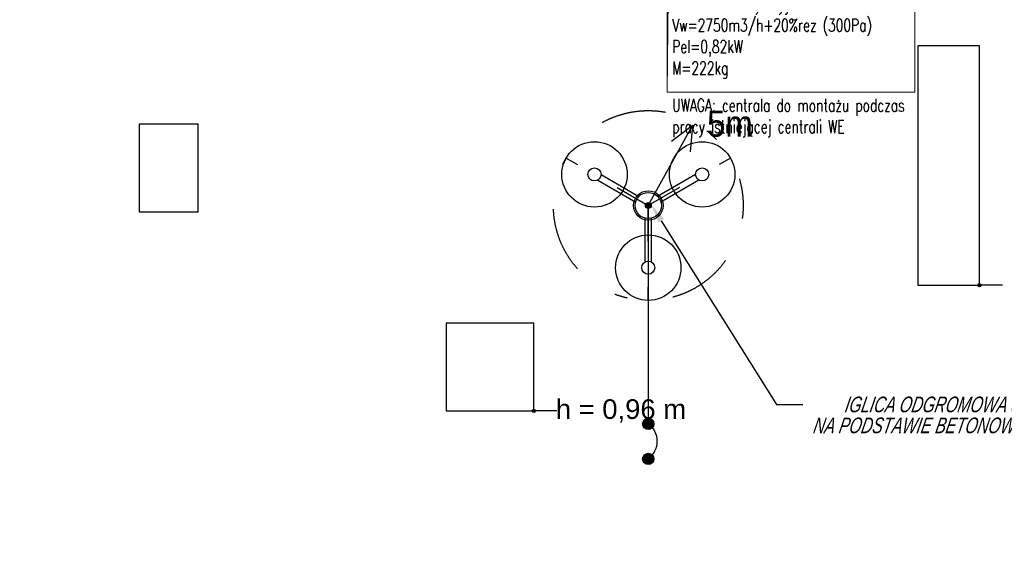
# Model space of a CAD drawing. Header units: millimetres. Extents: x -3034 to 546681, y -100001 to 133386.
# Tile 15 of 173: x 53732 to 61256, y -6096 to -2096. Entities that reach past the tile are written whole.
import ezdxf
from ezdxf import colors
from ezdxf.entities.mleader import LeaderData, LeaderLine
from ezdxf.math import Vec2, Vec3

# ---------------------------------------------------------------- set-up
doc = ezdxf.new("R2010")
doc.units = ezdxf.units.MM
doc.set_wipeout_variables(frame=1)
for name, pattern in [('ACAD_ISO03W100', [150, 60, -90]), ('DDS_LT8', [259.999998, 20, -69.999999, 100, -69.999999]), ('Wipeout_Contour', [1000, 0, -1000])]:
    doc.linetypes.add(name, pattern=pattern)
for name, color, linetype in [('ELEK CIENKIE', 80, 'Continuous'), ('ELEK ODGROMÓWKA', 214, 'Continuous'), ('ELEK OPIS', 140, 'Continuous'), ('Linia', 252, 'Continuous'), ('Słup', 252, 'Continuous'), ('Tekst', 252, 'Continuous')]:
    doc.layers.add(name, color=color, linetype=linetype)
doc.layers.add('HVAC_WENTYLACJA_ETYKIETY', color=3, linetype='Continuous', lineweight=18)
doc.layers.add('PAB - opisy ogólne', color=7, linetype='Continuous', lineweight=18)
doc.styles.add('Arial', font='arial.ttf')
doc.styles.add('ROMANS-ITALIC', font='ariali.ttf', dxfattribs={"width": 0.7, "oblique": 12})
doc.styles.get("Standard").update_dxf_attribs({"font": 'arial.ttf'})
doc.styles.add('Times new roman', font='arial.ttf')

# ---------------------------------------------------------------- blocks, each defined once
blk = doc.blocks.new('A$C67C5DD4D')
at = {"layer": 'Tekst', "insert": (26699.2, 20658.3), "char_height": 150, "attachment_point": 2, "style": 'Times new roman'}
blk.add_mtext('\\A1;{\\fArial|b0|i0|c0|p38;h = 0,96 m}', dxfattribs=at)
at = {"color": 254, "linetype": 'Wipeout_Contour', "lineweight": 0, "ltscale": 522636.766043}
blk.add_wipeout([(28968.5, 21529.5), (29438.5, 21529.5), (29438.5, 23359.5), (28968.5, 23359.5)], dxfattribs=at).dxf.layer = 'Słup'
at = {"color": 254, "linetype": 'Wipeout_Contour', "lineweight": 0, "ltscale": 545506.807635}
blk.add_wipeout([(23018.5, 22090), (23468.5, 22090), (23468.5, 22760), (23018.5, 22760)], dxfattribs=at).dxf.layer = 'Słup'
at = {"color": 254, "linetype": 'Wipeout_Contour', "lineweight": 0, "ltscale": 534413.620681}
blk.add_wipeout([(25363.5, 20570), (26033.5, 20570), (26033.5, 21240), (25363.5, 21240)], dxfattribs=at).dxf.layer = 'Słup'
at = {"layer": 'Linia', "linetype": 'Continuous'}
for points in [[(29451, 21529.5), (29450.1, 21534.3), (29447.4, 21538.3), (29443.3, 21541.1), (29438.5, 21542), (29433.7, 21541.1), (29429.7, 21538.3), (29427, 21534.3), (29426, 21529.5), (29427, 21524.7), (29429.7, 21520.7), (29433.7, 21518), (29438.5, 21517), (29443.3, 21518), (29447.4, 21520.7), (29450.1, 21524.7)], [(26046, 20570), (26045.1, 20574.8), (26042.4, 20578.8), (26038.3, 20581.5), (26033.5, 20582.5), (26028.7, 20581.5), (26024.7, 20578.8), (26022, 20574.8), (26021, 20570), (26022, 20565.2), (26024.7, 20561.2), (26028.7, 20558.5), (26033.5, 20557.5), (26038.3, 20558.5), (26042.4, 20561.2), (26045.1, 20565.2)]]:
    blk.add_hatch(color=256, dxfattribs=at).paths.add_polyline_path(points)
at = {"layer": 'Linia'}
for p, q in [((29615.3, 21529.5), (29451, 21529.5)), ((26210.3, 20570), (26046, 20570))]:
    blk.add_line(p, q, dxfattribs=at)
for centre in [(29438.5, 21529.5), (26033.5, 20570)]:
    blk.add_circle(centre, 12.5, dxfattribs=at)
at = {"layer": 'Słup'}
for p, q in [((29438.5, 23359.5), (28968.5, 23359.5)), ((28968.5, 23359.5), (28968.5, 21529.5)), ((29438.5, 21529.5), (29438.5, 23359.5)), ((23468.5, 22760), (23018.5, 22760)), ((23018.5, 22760), (23018.5, 22090)), ((23468.5, 22090), (23468.5, 22760)), ((23018.5, 22090), (23468.5, 22090)), ((28968.5, 21529.5), (29438.5, 21529.5)), ((26033.5, 21240), (25363.5, 21240)), ((25363.5, 21240), (25363.5, 20570)), ((26033.5, 20570), (26033.5, 21240)), ((25363.5, 20570), (26033.5, 20570))]:
    blk.add_line(p, q, dxfattribs=at)
blk = doc.blocks.new('spód iglica')
at = {"layer": 'ELEK ODGROMÓWKA', "color": 7, "linetype": 'DDS_LT8'}
for p in [(-10292.7, 36525.1), (-10041.6, 36525.1), (-10167.2, 36307.6)]:
    blk.add_line(p, (-10167.2, 36452.6), dxfattribs=at)
at = {"layer": 'ELEK ODGROMÓWKA', "color": 7}
for p, q in [((-10244.4, 36491.4), (-10186.4, 36457.9)), ((-10239.4, 36500.1), (-10181.4, 36466.6)), ((-10094.9, 36500.1), (-10152.9, 36466.6)), ((-10089.9, 36491.4), (-10147.9, 36457.9)), ((-10172.2, 36366.3), (-10172.2, 36433.2)), ((-10162.2, 36366.3), (-10162.2, 36433.2))]:
    blk.add_line(p, q, dxfattribs=at)
at = {"layer": 'ELEK ODGROMÓWKA', "color": 7, "linetype": 'DDS_LT8'}
blk.add_circle((-10167.2, 36452.6), 145, dxfattribs=at)
at = {"layer": 'ELEK ODGROMÓWKA', "color": 7}
for centre, radius in [((-10249.4, 36500.1), 50), ((-10084.9, 36500.1), 50), ((-10249.4, 36500.1), 10), ((-10084.9, 36500.1), 10), ((-10167.2, 36452.6), 20), ((-10167.2, 36357.6), 50), ((-10167.2, 36357.6), 10)]:
    blk.add_circle(centre, radius, dxfattribs=at)
blk = doc.blocks.new('iglica')
at = {"layer": 'ELEK ODGROMÓWKA'}
blk.add_hatch(color=256, dxfattribs=at).paths.add_polyline_path([(1043.59, -4064.29, 1), (1039.09, -4064.29, 1)])
for p, q in [((1041.34, -4064.29), (1075.18, -4003.1)), ((1075.18, -4003.1), (1059.04, -4015.3)), ((1075.18, -4003.1), (1073.42, -4023.25))]:
    blk.add_line(p, q, dxfattribs=at)
for radius in [11.25, 2.25]:
    blk.add_circle((1041.34, -4064.29), radius, dxfattribs=at)
blk = doc.blocks.new('iglice')
at = {"layer": 'ELEK ODGROMÓWKA'}
h = blk.add_hatch(color=256, dxfattribs=at)
h.dxf.hatch_style = 1
h.paths.add_polyline_path([(-52757, 19059.8, -1), (-52843.7, 19059.8, -1)])
h = blk.add_hatch(color=256, dxfattribs=at)
h.dxf.hatch_style = 1
h.paths.add_polyline_path([(-52757, 18792.8, -1), (-52843.7, 18792.8, -1)])
at = {"layer": 'ELEK CIENKIE', "color": 232, "linetype": 'ACAD_ISO03W100', "ltscale": 3}
blk.add_circle((-52800.3, 20728.8), 7540, dxfattribs=at)
at = {"layer": 'ELEK ODGROMÓWKA'}
blk.add_line((-52800.3, 20728.8), (-52800.3, 19059.8), dxfattribs=at)
for centre in [(-52800.3, 19059.8), (-52800.3, 18792.8)]:
    blk.add_circle(centre, 43.4, dxfattribs=at)
at = {"layer": 'ELEK ODGROMÓWKA', "ltscale": 0.5}
blk.add_arc((-52897.9, 18928.2), 166.2, 306.54512, 53.45488, dxfattribs=at)
at = {"layer": 'ELEK ODGROMÓWKA', "xscale": 5, "yscale": 5, "zscale": 5}
blk.add_blockref('spód iglica', (-1964.5, -161534.2), dxfattribs=at)
at = {"layer": 'ELEK ODGROMÓWKA', "ltscale": 0.2, "xscale": 10, "yscale": 10, "zscale": 10}
blk.add_blockref('iglica', (-63213.7, 61371.7), dxfattribs=at)
at = {"layer": 'ELEK OPIS', "style": 'Arial', "width": 0.9}
blk.add_text('5m', height=200, dxfattribs=at).set_placement((-52351.5, 21254.4))

msp = doc.modelspace()

# ---------------------------------------------------------------- block references
msp.add_blockref('A$C67C5DD4D', (31627.445, -25653.943))

# ---------------------------------------------------------------- next in the draw order: linework, layer by layer
at = {"layer": 'HVAC_WENTYLACJA_ETYKIETY'}
msp.add_line((58680.412, -2649.117), (58719.035, 778.82), dxfattribs=at)
msp.add_lwpolyline([(58680.412, -1902.195), (60571.42, -1902.195), (60571.42, -2649.117), (58680.412, -2649.117)], close=True, dxfattribs=at)

# ---------------------------------------------------------------- next in the draw order: block references
at = {"layer": 'ELEK ODGROMÓWKA'}
msp.add_blockref('iglice', (111335.99, -24243.943), dxfattribs=at)

# ---------------------------------------------------------------- next in the draw order: texts
at = {"layer": 'HVAC_WENTYLACJA_ETYKIETY', "char_height": 98, "width": 2365.26028, "attachment_point": 1}
for s, insert in [('\\Fromans|c238;\\W0.7;Centrala wentylacyjna WE\\PVw=2750m3/h+20%rez (300Pa)\\PPel=0,82kW\\PM=222kg', (58718.386, -1925.295)), ('\\Fromans|c238;\\W0.7;UWAGA: centrala do montażu podczas \\Ppracy istniejącej centrali WE', (58718.386, -2699.988))]:
    msp.add_mtext(s, dxfattribs=dict(at, insert=insert))

# ---------------------------------------------------------------- next in the draw order: leaders
at = {"layer": 'PAB - opisy ogólne'}
ml = msp.add_multileader_mtext('Standard', dxfattribs=at)
ml.set_content('IGLICA ODGROMOWA 5m \\PNA PODSTAWIE BETONOWEJ', color=256, style='ROMANS-ITALIC')
ml.set_leader_properties()
ml.build(insert=Vec2(0, 0))
ml.multileader.update_dxf_attribs({"has_text_frame": 1, "text_right_attachment_type": 5, "dogleg_length": 20, "arrow_head_size": 150})
ctx = ml.context
ctx.base_point, ctx.char_height, ctx.arrow_head_size, ctx.landing_gap_size, ctx.plane_origin = Vec3(59716.079, -5035.818), 120, 150, 50, Vec3(57228.274, -3885.637)
ctx.right_attachment, ctx.text_align_type = 5, 2
notes = []
notes.append((ctx, [(1, (1, 1, 0), (59516.079, -5035.818), (1, 0), 200, [(0, [(58555.15, -3503.942)], 0, [])])]))
ctx.mtext.insert, ctx.mtext.alignment, ctx.mtext.line_spacing_factor, ctx.mtext.flow_direction = Vec3(61466.497, -4974.795), 3, 0.8, 5
for ctx, leaders in notes:
    for number, flags, end, landing, length, lines in leaders:
        leader = LeaderData()
        leader.index, (leader.has_last_leader_line, leader.has_dogleg_vector, leader.attachment_direction) = number, flags
        leader.last_leader_point, leader.dogleg_vector, leader.dogleg_length = Vec3(end), Vec3(landing), length
        for number, points, colour, breaks in lines:
            line = LeaderLine()
            line.index, line.vertices, line.color, line.breaks = number, Vec3.list(points), colors.encode_raw_color(colour), breaks
            leader.lines.append(line)
        ctx.leaders.append(leader)

doc.saveas('drawing.dxf')
